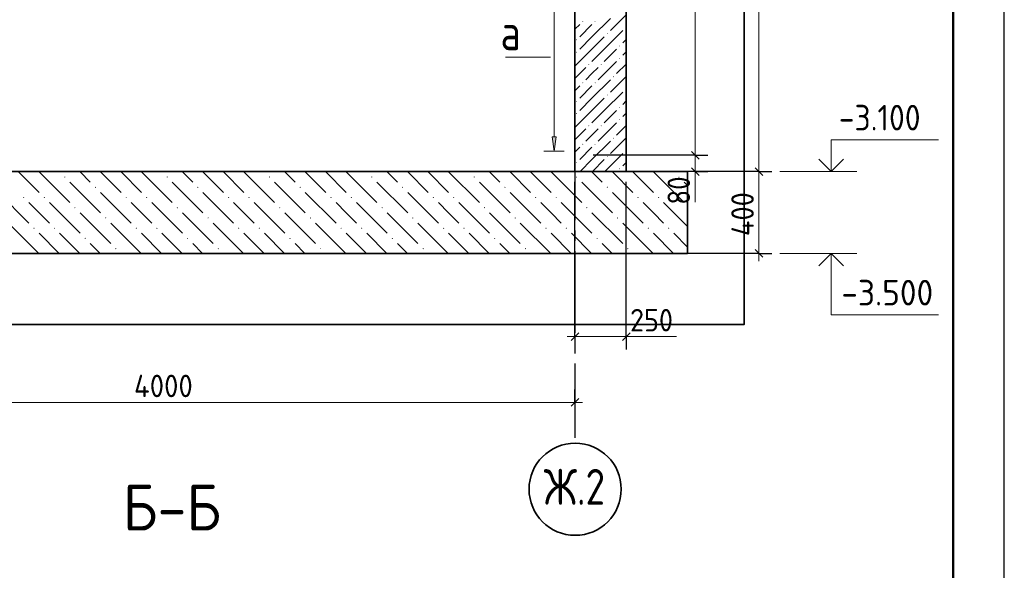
# Model space of a CAD drawing. Header units: millimetres. Extents: x 0 to 50400, y 0 to 35640.
# Tile 20 of 21: x 38859 to 50400, y 19261 to 25717. Entities that reach past the tile are written whole.
import ezdxf

# ---------------------------------------------------------------- set-up
doc = ezdxf.new("R2010")
doc.units = ezdxf.units.MM
doc.linetypes.add('______5', pattern=[1320, 960, -120, 120, -120])
for name, color, linetype, lineweight in [('Standard', 7, 'Continuous', 25), ('Высотные отметки', 7, 'Continuous', 25), ('ЖБ Плита Фундамента верхний уровень', 7, 'Continuous', 35), ('ЖБ Стена верхний уровень', 7, 'Continuous', 35), ('Заголовок чертежа', 7, 'Continuous', 25), ('Позиционная метка линия выноска', 7, 'Continuous', 13), ('Размерная линия_ общее', 7, 'Continuous', 13), ('Сечения символ', 7, 'Continuous', 25)]:
    doc.layers.add(name, color=color, linetype=linetype, lineweight=lineweight)
doc.layers.add('Оси', color=7, linetype='______5', true_color=0x656565)
doc.layers.add('Стена обрамление П-обр.', color=7, linetype='Continuous', true_color=0xa0a0a0)
doc.layers.add('Размерная выноска', color=7, linetype='Continuous')
doc.styles.add('ISOCPEUR', font='txt')

msp = doc.modelspace()

# ---------------------------------------------------------------- hatches: boundary and pattern name
at = {"layer": 'ЖБ Плита Фундамента верхний уровень', "linetype": 'Continuous', "lineweight": 18, "transparency": 33554687}
for points in [[(39380, 23872), (39387, 23879), (39395, 23872), (39387, 23864)], [(40580, 23872), (40587, 23879), (40595, 23872), (40587, 23864)], [(41780, 23872), (41787, 23879), (41795, 23872), (41787, 23864)], [(42980, 23872), (42987, 23879), (42995, 23872), (42987, 23864)], [(44180, 23872), (44187, 23879), (44195, 23872), (44187, 23864)], [(45380, 23872), (45387, 23879), (45395, 23872), (45387, 23864)], [(46580, 23872), (46587, 23879), (46595, 23872), (46587, 23864)], [(39740, 23752), (39747, 23759), (39755, 23752), (39747, 23744)], [(40940, 23752), (40947, 23759), (40955, 23752), (40947, 23744)], [(42140, 23752), (42147, 23759), (42155, 23752), (42147, 23744)], [(43340, 23752), (43347, 23759), (43355, 23752), (43347, 23744)], [(44540, 23752), (44547, 23759), (44555, 23752), (44547, 23744)], [(45740, 23752), (45747, 23759), (45755, 23752), (45747, 23744)], [(38900, 23632), (38907, 23639), (38915, 23632), (38907, 23624)], [(39140, 23632), (39147, 23639), (39155, 23632), (39147, 23624)], [(40100, 23632), (40107, 23639), (40115, 23632), (40107, 23624)], [(40340, 23632), (40347, 23639), (40355, 23632), (40347, 23624)], [(41300, 23632), (41307, 23639), (41315, 23632), (41307, 23624)], [(41540, 23632), (41547, 23639), (41555, 23632), (41547, 23624)], [(42500, 23632), (42507, 23639), (42515, 23632), (42507, 23624)], [(42740, 23632), (42747, 23639), (42755, 23632), (42747, 23624)], [(43700, 23632), (43707, 23639), (43715, 23632), (43707, 23624)], [(43940, 23632), (43947, 23639), (43955, 23632), (43947, 23624)], [(44900, 23632), (44907, 23639), (44915, 23632), (44907, 23624)], [(45140, 23632), (45147, 23639), (45155, 23632), (45147, 23624)], [(46100, 23632), (46107, 23639), (46115, 23632), (46107, 23624)], [(46340, 23632), (46347, 23639), (46355, 23632), (46347, 23624)], [(39500, 23512), (39507, 23519), (39515, 23512), (39507, 23504)], [(40700, 23512), (40707, 23519), (40715, 23512), (40707, 23504)], [(41900, 23512), (41907, 23519), (41915, 23512), (41907, 23504)], [(43100, 23512), (43107, 23519), (43115, 23512), (43107, 23504)], [(44300, 23512), (44307, 23519), (44315, 23512), (44307, 23504)], [(45500, 23512), (45507, 23519), (45515, 23512), (45507, 23504)], [(39860, 23392), (39867, 23399), (39875, 23392), (39867, 23384)], [(41060, 23392), (41067, 23399), (41075, 23392), (41067, 23384)], [(42260, 23392), (42267, 23399), (42275, 23392), (42267, 23384)], [(43460, 23392), (43467, 23399), (43475, 23392), (43467, 23384)], [(44660, 23392), (44667, 23399), (44675, 23392), (44667, 23384)], [(45860, 23392), (45867, 23399), (45875, 23392), (45867, 23384)], [(39020, 23272), (39027, 23279), (39035, 23272), (39027, 23264)], [(39260, 23272), (39267, 23279), (39275, 23272), (39267, 23264)], [(40220, 23272), (40227, 23279), (40235, 23272), (40227, 23264)], [(40460, 23272), (40467, 23279), (40475, 23272), (40467, 23264)], [(41420, 23272), (41427, 23279), (41435, 23272), (41427, 23264)], [(41660, 23272), (41667, 23279), (41675, 23272), (41667, 23264)], [(42620, 23272), (42627, 23279), (42635, 23272), (42627, 23264)], [(42860, 23272), (42867, 23279), (42875, 23272), (42867, 23264)], [(43820, 23272), (43827, 23279), (43835, 23272), (43827, 23264)], [(44060, 23272), (44067, 23279), (44075, 23272), (44067, 23264)], [(45020, 23272), (45027, 23279), (45035, 23272), (45027, 23264)], [(45260, 23272), (45267, 23279), (45275, 23272), (45267, 23264)], [(46220, 23272), (46227, 23279), (46235, 23272), (46227, 23264)], [(46460, 23272), (46467, 23279), (46475, 23272), (46467, 23264)], [(39620, 23152), (39627, 23159), (39635, 23152), (39627, 23144)], [(40820, 23152), (40827, 23159), (40835, 23152), (40827, 23144)], [(42020, 23152), (42027, 23159), (42035, 23152), (42027, 23144)], [(43220, 23152), (43227, 23159), (43235, 23152), (43227, 23144)], [(44420, 23152), (44427, 23159), (44435, 23152), (44427, 23144)], [(45620, 23152), (45627, 23159), (45635, 23152), (45627, 23144)], [(39980, 23032), (39987, 23039), (39995, 23032), (39987, 23024)], [(41180, 23032), (41187, 23039), (41195, 23032), (41187, 23024)], [(42380, 23032), (42387, 23039), (42395, 23032), (42387, 23024)], [(43580, 23032), (43587, 23039), (43595, 23032), (43587, 23024)], [(44780, 23032), (44787, 23039), (44795, 23032), (44787, 23024)], [(45980, 23032), (45987, 23039), (45995, 23032), (45987, 23024)]]:
    msp.add_hatch(color=7, dxfattribs=at).paths.add_polyline_path(points, flags=16)
at = {"layer": 'ЖБ Стена верхний уровень', "linetype": 'Continuous', "lineweight": 18, "transparency": 33554687}
for points in [[(45453, 25696), (45459, 25702), (45465, 25696), (45459, 25690)], [(45597, 25696), (45603, 25702), (45609, 25696), (45603, 25690)], [(45957, 25624), (45963, 25630), (45968, 25625), (45968, 25622), (45963, 25618)], [(45741, 25552), (45747, 25558), (45753, 25552), (45747, 25546)], [(45381, 25480), (45387, 25486), (45393, 25480), (45387, 25474)], [(45885, 25408), (45891, 25414), (45897, 25408), (45891, 25402)], [(45381, 25336), (45387, 25342), (45393, 25336), (45387, 25330)], [(45525, 25192), (45531, 25198), (45537, 25192), (45531, 25186)], [(45669, 25192), (45675, 25198), (45681, 25192), (45675, 25186)], [(45885, 25264), (45891, 25270), (45897, 25264), (45891, 25258)], [(45813, 25048), (45819, 25054), (45825, 25048), (45819, 25042)], [(45453, 24976), (45459, 24982), (45465, 24976), (45459, 24970)], [(45597, 24976), (45603, 24982), (45609, 24976), (45603, 24970)], [(45741, 24832), (45747, 24838), (45753, 24832), (45747, 24826)], [(45957, 24904), (45963, 24910), (45968, 24905), (45968, 24902), (45963, 24898)], [(45381, 24760), (45387, 24766), (45393, 24760), (45387, 24754)], [(45381, 24616), (45387, 24622), (45393, 24616), (45387, 24610)], [(45885, 24688), (45891, 24694), (45897, 24688), (45891, 24682)], [(45525, 24472), (45531, 24478), (45537, 24472), (45531, 24466)], [(45669, 24472), (45675, 24478), (45681, 24472), (45675, 24466)], [(45885, 24544), (45891, 24550), (45897, 24544), (45891, 24538)], [(45453, 24256), (45459, 24262), (45465, 24256), (45459, 24250)], [(45597, 24256), (45603, 24262), (45609, 24256), (45603, 24250)], [(45813, 24328), (45819, 24334), (45825, 24328), (45819, 24322)], [(45957, 24184), (45963, 24190), (45968, 24185), (45968, 24182), (45963, 24178)], [(45381, 24040), (45387, 24046), (45393, 24040), (45387, 24034)], [(45741, 24112), (45747, 24118), (45753, 24112), (45747, 24106)], [(45885, 23968), (45891, 23974), (45897, 23968), (45891, 23962)]]:
    msp.add_hatch(color=7, dxfattribs=at).paths.add_polyline_path(points, flags=16)
at = {"layer": 'Стена обрамление П-обр.', "linetype": 'Continuous', "lineweight": 13, "transparency": 33554687}
msp.add_hatch(color=7, dxfattribs=at).paths.add_polyline_path([(45147, 24344), (45123, 24176), (45099, 24344)], flags=16)

# ---------------------------------------------------------------- linework, layer by layer
at = {"layer": 'Standard', "color": 7, "linetype": 'Continuous', "lineweight": 13, "transparency": 33554687}
for p, q in [((46777, 29408), (46777, 24128)), ((46777, 24128), (46777, 23936)), ((46777, 23936), (46777, 23846)), ((45368, 22001), (45278, 22001)), ((45368, 22001), (45968, 22001)), ((45968, 22001), (46058, 22001)), ((45368, 21230), (35768, 21230)), ((45368, 21230), (45458, 21230))]:
    msp.add_line(p, q, dxfattribs=at)
at = {"layer": 'Standard', "color": 7, "linetype": 'Continuous', "lineweight": -3, "transparency": 33554687}
for p, q in [((46777, 24128), (46627, 24128)), ((46777, 24128), (46927, 24128)), ((46777, 23936), (46627, 23936)), ((46777, 23936), (46927, 23936)), ((45368, 22001), (45368, 23816)), ((45968, 22001), (45968, 23816)), ((45368, 22001), (45368, 22151)), ((45968, 22001), (45968, 22151)), ((45368, 22001), (45368, 21851)), ((45968, 22001), (45968, 21851)), ((45368, 21230), (45368, 21380)), ((45368, 21230), (45368, 21080))]:
    msp.add_line(p, q, dxfattribs=at)
at = {"layer": 'Standard', "color": 7, "linetype": 'Continuous', "lineweight": 25, "transparency": 33554687}
for p, q in [((46732, 24173), (46822, 24083)), ((46732, 23981), (46822, 23891)), ((45323, 21956), (45413, 22046)), ((45923, 21956), (46013, 22046)), ((45413, 21275), (45323, 21185))]:
    msp.add_line(p, q, dxfattribs=at)
msp.add_lwpolyline([(0, 0), (50400, 0), (50400, 35640), (0, 35640), (0, 0)], close=True, dxfattribs=at)
at = {"layer": 'Standard', "color": 7, "linetype": 'Continuous', "lineweight": 50, "transparency": 33554687}
msp.add_lwpolyline([(2400, 35040), (49800, 35040), (49800, 600), (2400, 600), (2400, 35040)], close=True, dxfattribs=at)
at = {"layer": 'Standard', "color": 254, "linetype": 'Continuous', "lineweight": 35, "true_color": 0xc4c4ff, "transparency": 33554687}
msp.add_lwpolyline([(32609, 22144), (47351, 22144), (47351, 32484), (32609, 32484)], dxfattribs=at)
at = {"layer": 'Standard', "color": 7, "linetype": 'Continuous', "lineweight": -3, "transparency": 33554687}
for points in [[(46777, 24128), (46757, 24128), (46757, 24128), (45582, 24128)], [(46777, 23936), (46757, 23936), (46757, 23936), (45999, 23936)]]:
    msp.add_lwpolyline(points, dxfattribs=at)
at = {"layer": 'Высотные отметки', "color": 7, "linetype": 'Continuous', "lineweight": 35, "transparency": 33554687}
for p, q in [((48370, 23936), (48225, 24082)), ((48370, 23936), (48225, 24082)), ((48370, 23936), (48515, 24082)), ((48370, 23936), (48515, 24082)), ((48370, 22976), (48225, 22831)), ((48370, 22976), (48225, 22831)), ((48370, 22976), (48515, 22831)), ((48370, 22976), (48515, 22831))]:
    msp.add_line(p, q, dxfattribs=at)
at = {"layer": 'Высотные отметки', "color": 7, "linetype": 'Continuous', "lineweight": 13, "transparency": 33554687}
for p, q in [((47770, 23936), (48670, 23936)), ((47770, 23936), (48670, 23936)), ((47770, 22976), (48670, 22976)), ((47770, 22976), (48670, 22976))]:
    msp.add_line(p, q, dxfattribs=at)
for points in [[(48370, 23936), (48370, 24308), (49630, 24308)], [(48370, 23936), (48370, 24308), (49630, 24308)], [(48370, 22976), (48370, 22256), (49630, 22256)], [(48370, 22976), (48370, 22256), (49630, 22256)]]:
    msp.add_lwpolyline(points, dxfattribs=at)
at = {"layer": 'ЖБ Плита Фундамента верхний уровень', "color": 7, "linetype": 'Continuous', "lineweight": 35, "transparency": 33554687}
for p, q in [((45368, 23936), (32609, 23936)), ((45968, 23936), (45368, 23936)), ((46688, 23936), (45968, 23936)), ((46688, 22976), (46688, 23936)), ((32609, 22976), (46688, 22976))]:
    msp.add_line(p, q, dxfattribs=at)
at = {"layer": 'ЖБ Плита Фундамента верхний уровень', "color": 252, "linetype": 'Continuous', "lineweight": 18, "true_color": 0x8f8f8f, "transparency": 33554687}
for p, q in [((38847, 23932), (39087, 23692)), ((39083, 23936), (39087, 23932)), ((39087, 23932), (39447, 23572)), ((39323, 23936), (39327, 23932)), ((39567, 23932), (39563, 23936)), ((39687, 23812), (39567, 23932)), ((39807, 23932), (40047, 23692)), ((40047, 23932), (40043, 23936)), ((40047, 23932), (40287, 23692)), ((40283, 23936), (40287, 23932)), ((40287, 23932), (40647, 23572)), ((40523, 23936), (40527, 23932)), ((40767, 23932), (40763, 23936)), ((40887, 23812), (40767, 23932)), ((41007, 23932), (41247, 23692)), ((41247, 23932), (41243, 23936)), ((41247, 23932), (41487, 23692)), ((41483, 23936), (41487, 23932)), ((41487, 23932), (41847, 23572)), ((41723, 23936), (41727, 23932)), ((41967, 23932), (41963, 23936)), ((42087, 23812), (41967, 23932)), ((42207, 23932), (42447, 23692)), ((42447, 23932), (42443, 23936)), ((42447, 23932), (42687, 23692)), ((42683, 23936), (42687, 23932)), ((42687, 23932), (43047, 23572)), ((42923, 23936), (42927, 23932)), ((43167, 23932), (43163, 23936)), ((43287, 23812), (43167, 23932)), ((43407, 23932), (43647, 23692)), ((43647, 23932), (43643, 23936)), ((43647, 23932), (43887, 23692)), ((43883, 23936), (43887, 23932)), ((43887, 23932), (44247, 23572)), ((44123, 23936), (44127, 23932)), ((44367, 23932), (44363, 23936)), ((44487, 23812), (44367, 23932)), ((44607, 23932), (44847, 23692)), ((44847, 23932), (44843, 23936)), ((44847, 23932), (45087, 23692)), ((45083, 23936), (45087, 23932)), ((45087, 23932), (45447, 23572)), ((45323, 23936), (45327, 23932)), ((45567, 23932), (45563, 23936)), ((45687, 23812), (45567, 23932)), ((45807, 23932), (46047, 23692)), ((46047, 23932), (46043, 23936)), ((46047, 23932), (46287, 23692)), ((46283, 23936), (46287, 23932)), ((46287, 23932), (46647, 23572)), ((46523, 23936), (46527, 23932)), ((39447, 23812), (39807, 23452)), ((40647, 23812), (41007, 23452)), ((41847, 23812), (42207, 23452)), ((43047, 23812), (43407, 23452)), ((44247, 23812), (44607, 23452)), ((45447, 23812), (45807, 23452)), ((46647, 23812), (46688, 23771)), ((38607, 23692), (38967, 23332)), ((39807, 23692), (40167, 23332)), ((41007, 23692), (41367, 23332)), ((42207, 23692), (42567, 23332)), ((43407, 23692), (43767, 23332)), ((44607, 23692), (44967, 23332)), ((45807, 23692), (46167, 23332)), ((39087, 23452), (38967, 23572)), ((39207, 23572), (39567, 23212)), ((40287, 23452), (40167, 23572)), ((40407, 23572), (40767, 23212)), ((41487, 23452), (41367, 23572)), ((41607, 23572), (41967, 23212)), ((42687, 23452), (42567, 23572)), ((42807, 23572), (43167, 23212)), ((43887, 23452), (43767, 23572)), ((44007, 23572), (44367, 23212)), ((45087, 23452), (44967, 23572)), ((45207, 23572), (45567, 23212)), ((46287, 23452), (46167, 23572)), ((46407, 23572), (46688, 23291)), ((39207, 23332), (39087, 23452)), ((39567, 23452), (39927, 23092)), ((40407, 23332), (40287, 23452)), ((40767, 23452), (41127, 23092)), ((41607, 23332), (41487, 23452)), ((41967, 23452), (42327, 23092)), ((42807, 23332), (42687, 23452)), ((43167, 23452), (43527, 23092)), ((44007, 23332), (43887, 23452)), ((44367, 23452), (44727, 23092)), ((45207, 23332), (45087, 23452)), ((45567, 23452), (45927, 23092)), ((46407, 23332), (46287, 23452)), ((39083, 22976), (38727, 23332)), ((40283, 22976), (39927, 23332)), ((41483, 22976), (41127, 23332)), ((42683, 22976), (42327, 23332)), ((43883, 22976), (43527, 23332)), ((45083, 22976), (44727, 23332)), ((46283, 22976), (45927, 23332)), ((39087, 23212), (39323, 22976)), ((39327, 23212), (39563, 22976)), ((40287, 23212), (40523, 22976)), ((40527, 23212), (40763, 22976)), ((41487, 23212), (41723, 22976)), ((41727, 23212), (41963, 22976)), ((42687, 23212), (42923, 22976)), ((42927, 23212), (43163, 22976)), ((43887, 23212), (44123, 22976)), ((44127, 23212), (44363, 22976)), ((45087, 23212), (45323, 22976)), ((45327, 23212), (45563, 22976)), ((46287, 23212), (46523, 22976)), ((46527, 23212), (46688, 23051)), ((39803, 22976), (39687, 23092)), ((41003, 22976), (40887, 23092)), ((42203, 22976), (42087, 23092)), ((43403, 22976), (43287, 23092)), ((44603, 22976), (44487, 23092)), ((45803, 22976), (45687, 23092))]:
    msp.add_line(p, q, dxfattribs=at)
at = {"layer": 'ЖБ Стена верхний уровень', "color": 7, "linetype": 'Continuous', "lineweight": 35, "transparency": 33554687}
for p, q in [((45368, 30512), (45368, 23936)), ((45968, 23936), (45968, 30512)), ((45368, 23936), (45968, 23936))]:
    msp.add_line(p, q, dxfattribs=at)
at = {"layer": 'ЖБ Стена верхний уровень', "color": 251, "linetype": 'Continuous', "lineweight": 18, "true_color": 0x494949, "transparency": 33554687}
for p, q in [((45968, 25772), (45783, 25588)), ((45423, 25660), (45368, 25604)), ((45567, 25660), (45423, 25516)), ((45567, 25516), (45783, 25732)), ((45567, 25516), (45423, 25372)), ((45711, 25516), (45567, 25372)), ((45711, 25372), (45927, 25588)), ((45968, 25484), (45927, 25444)), ((45567, 25372), (45368, 25172)), ((45711, 25372), (45567, 25228)), ((45855, 25372), (45711, 25228)), ((45927, 25300), (45968, 25340)), ((45855, 25228), (45639, 25012)), ((45968, 25196), (45855, 25084)), ((45495, 25156), (45368, 25028)), ((45495, 25012), (45567, 25084)), ((45567, 25084), (45639, 25156)), ((45968, 25052), (45783, 24868)), ((45423, 24940), (45368, 24884)), ((45567, 24940), (45423, 24796)), ((45567, 24796), (45783, 25012)), ((45711, 24652), (45927, 24868)), ((45567, 24796), (45423, 24652)), ((45711, 24796), (45567, 24652)), ((45968, 24764), (45927, 24724)), ((45567, 24652), (45368, 24452)), ((45711, 24652), (45567, 24508)), ((45855, 24652), (45711, 24508)), ((45927, 24580), (45968, 24620)), ((45855, 24508), (45639, 24292)), ((45968, 24476), (45855, 24364)), ((45495, 24436), (45368, 24308)), ((45495, 24292), (45567, 24364)), ((45567, 24364), (45639, 24436)), ((45567, 24076), (45783, 24292)), ((45968, 24332), (45783, 24148)), ((45423, 24220), (45368, 24164)), ((45567, 24220), (45423, 24076)), ((45716, 23936), (45927, 24148)), ((45567, 24076), (45428, 23936)), ((45711, 24076), (45572, 23936)), ((45968, 24044), (45927, 24004))]:
    msp.add_line(p, q, dxfattribs=at)
at = {"layer": 'Оси', "color": 8, "linetype": '______5', "lineweight": -3, "transparency": 33554687}
msp.add_line((45368, 32244), (45368, 20815), dxfattribs=at)
at = {"layer": 'Оси', "color": 7, "linetype": 'Continuous', "lineweight": 35, "transparency": 33554687}
msp.add_circle((45370, 20211), 540, dxfattribs=at)
at = {"layer": 'Позиционная метка линия выноска', "color": 7, "linetype": 'Continuous', "lineweight": 13, "transparency": 33554687}
msp.add_line((44553, 25277), (45081, 25277), dxfattribs=at)
at = {"layer": 'Размерная выноска', "color": 251, "linetype": 'Continuous', "lineweight": 13, "true_color": 0x656565, "transparency": 33554687}
msp.add_line((46777, 23936), (46777, 23576), dxfattribs=at)
at = {"layer": 'Размерная выноска', "color": 7, "linetype": 'Continuous', "lineweight": 13, "transparency": 33554687}
for q in [(45512, 22001), (46556, 22001)]:
    msp.add_line((45968, 22001), q, dxfattribs=at)
at = {"layer": 'Размерная линия_ общее', "color": 7, "linetype": 'Continuous', "lineweight": 13, "transparency": 33554687}
for p, q in [((47524, 30512), (47524, 23936)), ((47524, 23936), (47524, 22976)), ((47524, 22976), (47524, 22886))]:
    msp.add_line(p, q, dxfattribs=at)
at = {"layer": 'Размерная линия_ общее', "color": 7, "linetype": 'Continuous', "lineweight": -3, "transparency": 33554687}
for p, q in [((47524, 23936), (47374, 23936)), ((47524, 23936), (47674, 23936)), ((47524, 22976), (46492, 22976)), ((47524, 22976), (47374, 22976)), ((47524, 22976), (47674, 22976))]:
    msp.add_line(p, q, dxfattribs=at)
at = {"layer": 'Размерная линия_ общее', "color": 7, "linetype": 'Continuous', "lineweight": 25, "transparency": 33554687}
for p, q in [((47479, 23981), (47569, 23891)), ((47479, 23021), (47569, 22931))]:
    msp.add_line(p, q, dxfattribs=at)
at = {"layer": 'Размерная линия_ общее', "color": 7, "linetype": 'Continuous', "lineweight": -3, "transparency": 33554687}
msp.add_lwpolyline([(47524, 23936), (47504, 23936), (47504, 23936), (46492, 23936)], dxfattribs=at)
at = {"layer": 'Стена обрамление П-обр.', "color": 251, "linetype": 'Continuous', "lineweight": 13, "true_color": 0x494949, "transparency": 33554687}
for p, q in [((45123, 24344), (45123, 28808)), ((45123, 24176), (45099, 24344)), ((45099, 24344), (45147, 24344)), ((45147, 24344), (45123, 24176)), ((45123, 24176), (45003, 24176)), ((45123, 24176), (45243, 24176)), ((45123, 24176), (45123, 24176))]:
    msp.add_line(p, q, dxfattribs=at)

# ---------------------------------------------------------------- texts
at = {"layer": 'Standard', "color": 7, "linetype": 'Continuous', "lineweight": 25, "transparency": 33554687, "insert": (46717, 23548), "char_height": 264, "width": 484.71, "attachment_point": 7, "rotation": 90, "style": 'ISOCPEUR'}
msp.add_mtext('\\W0.87;80', dxfattribs=at)
at = {"layer": 'Standard', "color": 7, "linetype": 'Continuous', "lineweight": 25, "transparency": 33554687, "char_height": 264, "attachment_point": 7, "style": 'ISOCPEUR'}
for s, insert, width in [('\\W0.91;250', (46013, 22061), 674.39), ('\\W0.93;4000', (40199, 21290), 888.46)]:
    msp.add_mtext(s, dxfattribs=dict(at, insert=insert, width=width))
at = {"layer": 'Высотные отметки', "color": 7, "linetype": 'Continuous', "lineweight": 25, "transparency": 33554687, "char_height": 300, "attachment_point": 7, "style": 'ISOCPEUR'}
for s, insert, width in [('\\W0.90;-3.100', (48460, 24418), 1214.12), ('\\W0.95;-3.500', (48490, 22366), 1281.44)]:
    msp.add_mtext(s, dxfattribs=dict(at, insert=insert, width=width))
at = {"layer": 'Заголовок чертежа', "color": 7, "linetype": 'Continuous', "lineweight": 50, "transparency": 33554687, "insert": (40068, 19728), "char_height": 540, "width": 1489.55, "attachment_point": 7, "style": 'ISOCPEUR'}
msp.add_mtext('\\W0.92;Б-Б', dxfattribs=at)
at = {"layer": 'Оси', "color": 7, "linetype": 'Continuous', "lineweight": 35, "transparency": 33554687, "insert": (45002, 20029), "char_height": 420, "width": 901.63, "attachment_point": 7, "style": 'ISOCPEUR'}
msp.add_mtext('\\W0.80;Ж.2', dxfattribs=at)
at = {"layer": 'Размерная линия_ общее', "color": 7, "linetype": 'Continuous', "lineweight": 25, "transparency": 33554687, "insert": (47464, 23179), "char_height": 264, "width": 701.33, "attachment_point": 7, "rotation": 90, "style": 'ISOCPEUR'}
msp.add_mtext('\\W0.92;400', dxfattribs=at)
at = {"layer": 'Сечения символ', "color": 7, "linetype": 'Continuous', "lineweight": 35, "transparency": 33554687, "insert": (44495, 25359), "char_height": 420, "width": 503.78, "attachment_point": 7, "style": 'ISOCPEUR'}
msp.add_mtext('\\W0.80;а', dxfattribs=at)

doc.saveas('drawing.dxf')
